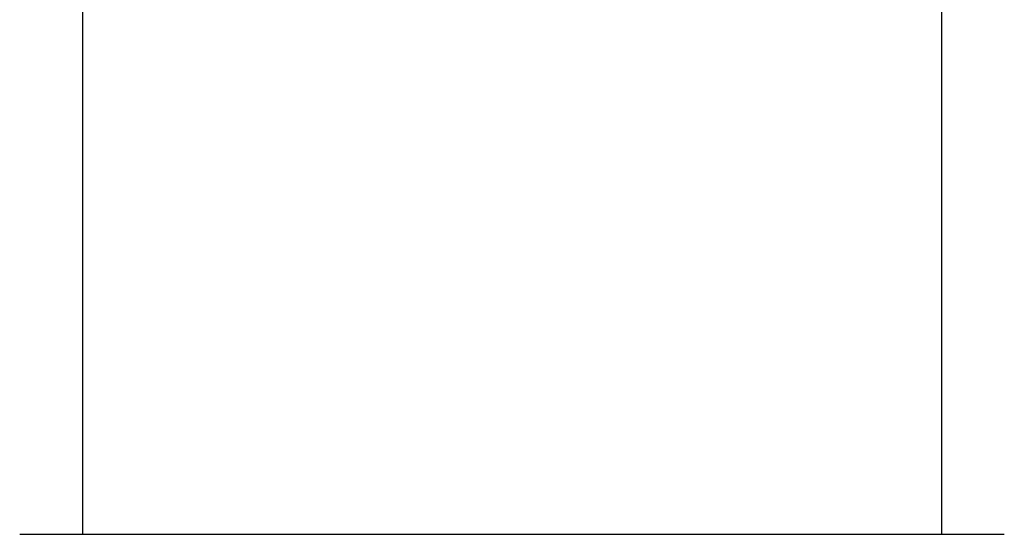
# Model space of a CAD drawing. Header units: millimetres. Extents: x 94 to 3815, y -9 to 477.
# Tile 9 of 14: x 468 to 495, y 321 to 335. Entities that reach past the tile are written whole.
import ezdxf

# ---------------------------------------------------------------- set-up
doc = ezdxf.new("R2010")
doc.units = ezdxf.units.MM
doc.layers.add('DETAIL', color=2, linetype='Continuous')

msp = doc.modelspace()

# ---------------------------------------------------------------- linework, layer by layer
at = {"layer": 'DETAIL'}
for p, q in [((493.496, 353.553), (493.496, 320.953)), ((469.496, 336.148), (469.496, 320.953)), ((467.746, 320.953), (474.621, 320.953)), ((474.621, 320.953), (488.371, 320.953)), ((488.371, 320.953), (495.246, 320.953))]:
    msp.add_line(p, q, dxfattribs=at)

doc.saveas('drawing.dxf')
